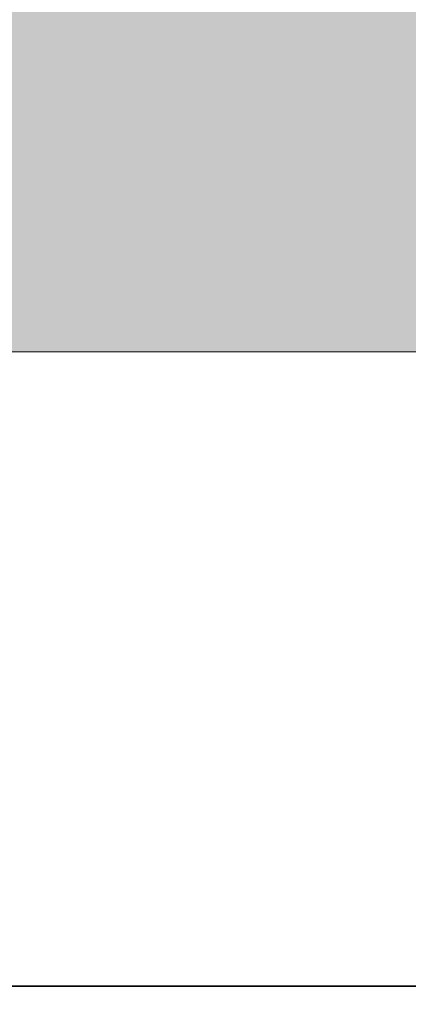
# Model space of a CAD drawing. Extents: x 3940905 to 4145695, y 925352 to 1109797.
# Tile 173 of 256: x 3952607 to 3952629, y 1101635 to 1101692. Entities that reach past the tile are written whole.
import ezdxf

# ---------------------------------------------------------------- set-up
doc = ezdxf.new("R2010")
doc.units = 0
doc.header["$LTSCALE"] = 750
doc.header["$MEASUREMENT"] = 0
for name, color, linetype, lineweight in [('CKD Equipments', 252, 'CONTINUOUS', 0), ('HATCH', 7, 'CONTINUOUS', 0), ('wall', 7, 'CONTINUOUS', 25)]:
    doc.layers.add(name, color=color, linetype=linetype, lineweight=lineweight)

msp = doc.modelspace()

# ---------------------------------------------------------------- hatches: boundary and pattern name
at = {"layer": 'HATCH'}
h = msp.add_hatch(color=8, dxfattribs=at)
h.dxf.hatch_style = 1
h.paths.add_polyline_path([(3958691.96, 1101902.564), (3946096.96, 1101902.564), (3946096.96, 1087857.564), (3945966.96, 1087857.564), (3945966.96, 1073894.564), (3946129.96, 1073894.564), (3946129.96, 1067370.544), (3946586.96, 1067370.544), (3946586.96, 1071944.564), (3946586.96, 1074057.564), (3946196.96, 1074057.564), (3946196.96, 1087627.592), (3946321.96, 1087627.563), (3946321.96, 1101672.564), (3958691.96, 1101672.564)])

# ---------------------------------------------------------------- linework, layer by layer
at = {"layer": 'CKD Equipments', "color": 7, "linetype": 'Continuous', "lineweight": 35}
msp.add_line((3952193.522, 1101635.842, 1431.4), (3952879.828, 1101635.842, 1431.4), dxfattribs=at)
at = {"layer": 'wall', "lineweight": 0, "ltscale": 2}
msp.add_lwpolyline([(3958691.96, 1101902.564), (3946096.96, 1101902.564), (3946096.96, 1087857.564), (3945966.96, 1087857.564), (3945966.96, 1073894.564), (3946129.96, 1073894.564), (3946129.96, 1067370.544), (3946586.96, 1067370.544), (3946586.96, 1074057.564), (3946196.96, 1074057.564), (3946196.96, 1087627.592), (3946321.96, 1087627.563), (3946321.96, 1101672.564), (3958691.96, 1101672.564)], close=True, dxfattribs=at)

doc.saveas('drawing.dxf')
